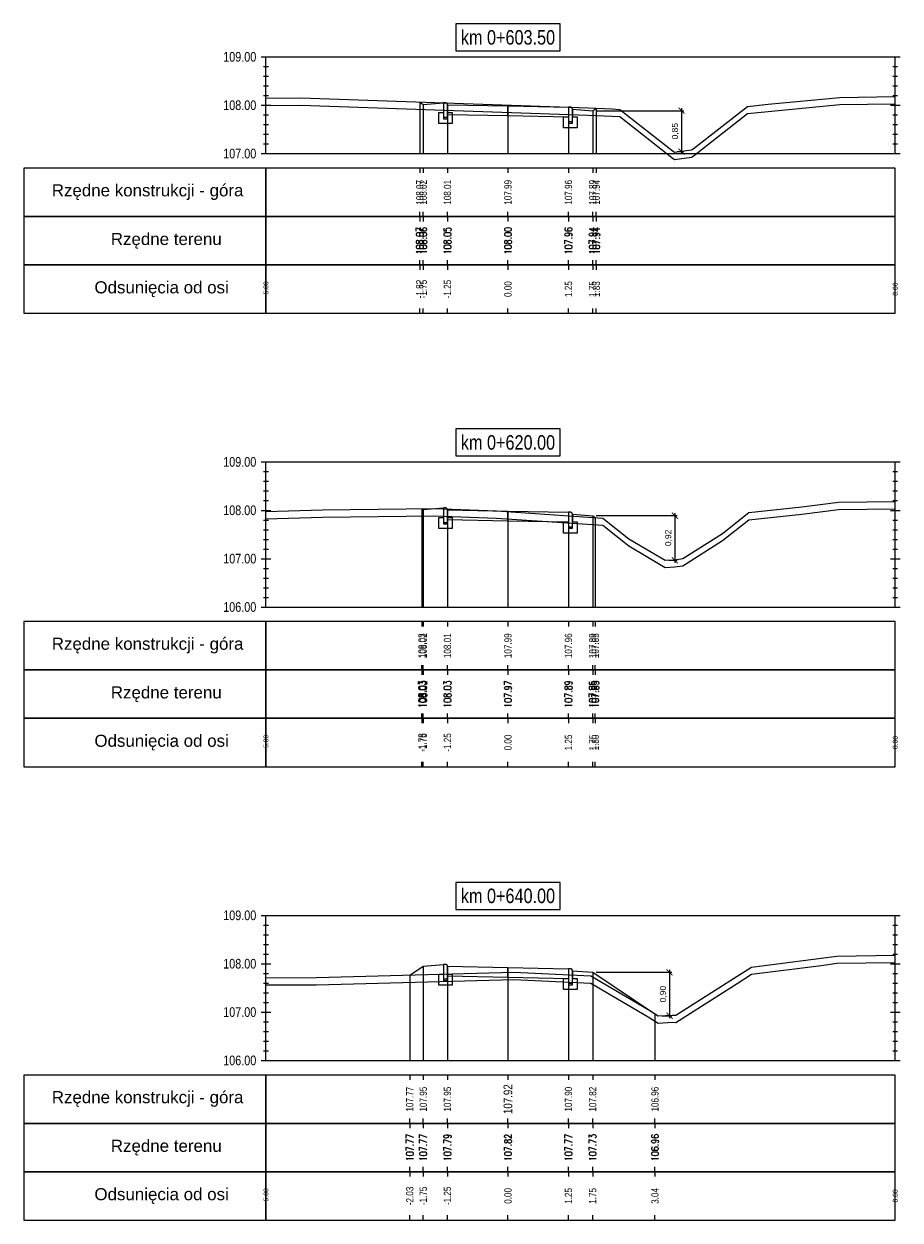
# Model space of a CAD drawing. Extents: x 7537626 to 7538805, y 5722894 to 5725486.
# Tile 34 of 90: x 7538211 to 7538229, y 5725456 to 5725481. Entities that reach past the tile are written whole.
import ezdxf

# ---------------------------------------------------------------- set-up
doc = ezdxf.new("R2010")
doc.units = 0
doc.header["$PDMODE"] = 35
doc.header["$PDSIZE"] = 0.3
for name, color, linetype in [('C-DROGI-PROFILE', 7, 'Continuous'), ('C-DROGI-PROFILE-ETYKIETY', 7, 'Continuous'), ('C-DROGI-PRZEKROJE-ETYKIETY', 7, 'Continuous'), ('C-POPRZECZKA-przekrój', 2, 'Continuous'), ('C-POPRZECZKA-widok', 1, 'Continuous')]:
    doc.layers.add(name, color=color, linetype=linetype)
for name, color, linetype, true_color in [('C-humus', 7, 'Continuous', 0x003df5), ('C-Teren', 7, 'Continuous', 0x005716), ('poprzeczki', 7, 'Continuous', 0x0000d6)]:
    doc.layers.add(name, color=color, linetype=linetype, true_color=true_color)
doc.styles.add('2mm08', font='arial.ttf', dxfattribs={"width": 0.8})
doc.styles.add('opis_50', font='arial.ttf', dxfattribs={"height": 0.125})
doc.styles.get("Standard").update_dxf_attribs({"font": 'arial.ttf'})
doc.dimstyles.new('OPIS_50', dxfattribs={"dimscale": 0.5, "dimtxt": 0.125, "dimasz": 0.25, "dimexe": 0.1, "dimexo": 0.15, "dimgap": 0.1, "dimtad": 1, "dimzin": 0, "dimtxsty": 'opis_50', "dimblk": 'ARCHTICK', "dimcen": 0.15, "dimdle": 0.1, "dimaunit": 2, "dimadec": 4, "dimazin": 0, "dimtfac": 1, "dimtmove": 0, "dimatfit": 3, "dimfxl": 1, "dimarcsym": 0})

# ---------------------------------------------------------------- blocks, each defined once
blk = doc.blocks.new('_ArchTick')
at = {"color": 0, "linetype": 'ByBlock', "const_width": 0.15}
blk.add_lwpolyline([(-0.5, -0.5), (0.5, 0.5)], dxfattribs=at)
blk = doc.blocks.new('*D66')
at = {"layer": 'Defpoints', "color": 0, "transparency": 16777216}
for p in [(7538222.41, 5725478.924), (7538224.077, 5725478.077), (7538224.246, 5725478.077)]:
    blk.add_point(p, dxfattribs=at)
at = {"layer": 'poprzeczki', "color": 0, "lineweight": -2, "transparency": 16777216}
for p, q in [((7538222.485, 5725478.924), (7538224.296, 5725478.924)), ((7538224.246, 5725478.974), (7538224.246, 5725478.027)), ((7538224.152, 5725478.077), (7538224.296, 5725478.077))]:
    blk.add_line(p, q, dxfattribs=at)
at = {"layer": 'poprzeczki', "color": 0, "lineweight": -2, "transparency": 16777216, "xscale": 0.125, "yscale": 0.125, "zscale": 0.125}
for p, rotation in [((7538224.246, 5725478.924), 90), ((7538224.246, 5725478.077), 270)]:
    blk.add_blockref('_ArchTick', p, dxfattribs=dict(at, rotation=rotation))
at = {"layer": 'poprzeczki', "color": 0, "transparency": 16777216, "insert": (7538224.121, 5725478.5), "char_height": 0.125, "attachment_point": 5, "rotation": 90, "style": 'opis_50'}
blk.add_mtext('0,85', dxfattribs=at)
blk = doc.blocks.new('*D67')
at = {"layer": 'Defpoints', "color": 0, "transparency": 16777216}
for p in [(7538222.41, 5725470.552), (7538223.91, 5725469.629), (7538224.107, 5725469.629)]:
    blk.add_point(p, dxfattribs=at)
at = {"layer": 'poprzeczki', "color": 0, "lineweight": -2, "transparency": 16777216}
for p, q in [((7538222.485, 5725470.552), (7538224.157, 5725470.552)), ((7538224.107, 5725470.602), (7538224.107, 5725469.579)), ((7538223.985, 5725469.629), (7538224.157, 5725469.629))]:
    blk.add_line(p, q, dxfattribs=at)
at = {"layer": 'poprzeczki', "color": 0, "lineweight": -2, "transparency": 16777216, "xscale": 0.125, "yscale": 0.125, "zscale": 0.125}
for p, rotation in [((7538224.107, 5725470.552), 90), ((7538224.107, 5725469.629), 270)]:
    blk.add_blockref('_ArchTick', p, dxfattribs=dict(at, rotation=rotation))
at = {"layer": 'poprzeczki', "color": 0, "transparency": 16777216, "insert": (7538223.981, 5725470.091), "char_height": 0.125, "attachment_point": 5, "rotation": 90, "style": 'opis_50'}
blk.add_mtext('0,92', dxfattribs=at)
blk = doc.blocks.new('*D68')
at = {"layer": 'Defpoints', "color": 0, "transparency": 16777216}
for p in [(7538222.41, 5725461.109), (7538223.765, 5725460.21), (7538223.997, 5725460.21)]:
    blk.add_point(p, dxfattribs=at)
at = {"layer": 'poprzeczki', "color": 0, "lineweight": -2, "transparency": 16777216}
for p, q in [((7538222.485, 5725461.109), (7538224.047, 5725461.109)), ((7538223.997, 5725461.159), (7538223.997, 5725460.16)), ((7538223.84, 5725460.21), (7538224.047, 5725460.21))]:
    blk.add_line(p, q, dxfattribs=at)
at = {"layer": 'poprzeczki', "color": 0, "lineweight": -2, "transparency": 16777216, "xscale": 0.125, "yscale": 0.125, "zscale": 0.125}
for p, rotation in [((7538223.997, 5725461.109), 90), ((7538223.997, 5725460.21), 270)]:
    blk.add_blockref('_ArchTick', p, dxfattribs=dict(at, rotation=rotation))
at = {"layer": 'poprzeczki', "color": 0, "transparency": 16777216, "insert": (7538223.872, 5725460.659), "char_height": 0.125, "attachment_point": 5, "rotation": 90, "style": 'opis_50'}
blk.add_mtext('0,90', dxfattribs=at)

msp = doc.modelspace()

# ---------------------------------------------------------------- linework, layer by layer
at = {"layer": 'C-DROGI-PROFILE', "color": 7, "linetype": 'Continuous', "lineweight": -3}
for p, q in [((7538218.837, 5725477.736), (7538218.837, 5725477.636)), ((7538218.91, 5725477.736), (7538218.91, 5725477.636)), ((7538219.41, 5725477.736), (7538219.41, 5725477.636)), ((7538220.66, 5725477.736), (7538220.66, 5725477.636)), ((7538221.91, 5725477.736), (7538221.91, 5725477.636)), ((7538222.41, 5725477.736), (7538222.41, 5725477.636)), ((7538222.485, 5725477.736), (7538222.485, 5725477.636)), ((7538218.837, 5725476.736), (7538218.837, 5725476.836)), ((7538218.837, 5725476.736), (7538218.837, 5725476.636)), ((7538218.91, 5725476.736), (7538218.91, 5725476.836)), ((7538218.91, 5725476.736), (7538218.91, 5725476.636)), ((7538219.41, 5725476.736), (7538219.41, 5725476.836)), ((7538219.41, 5725476.736), (7538219.41, 5725476.636)), ((7538220.66, 5725476.736), (7538220.66, 5725476.836)), ((7538220.66, 5725476.736), (7538220.66, 5725476.636)), ((7538221.91, 5725476.736), (7538221.91, 5725476.836)), ((7538221.91, 5725476.736), (7538221.91, 5725476.636)), ((7538222.41, 5725476.736), (7538222.41, 5725476.836)), ((7538222.41, 5725476.736), (7538222.41, 5725476.636)), ((7538222.485, 5725476.736), (7538222.485, 5725476.836)), ((7538222.485, 5725476.736), (7538222.485, 5725476.636)), ((7538218.837, 5725475.736), (7538218.837, 5725475.836)), ((7538218.837, 5725475.736), (7538218.837, 5725475.636)), ((7538218.91, 5725475.736), (7538218.91, 5725475.836)), ((7538218.91, 5725475.736), (7538218.91, 5725475.636)), ((7538219.41, 5725475.736), (7538219.41, 5725475.836)), ((7538219.41, 5725475.736), (7538219.41, 5725475.636)), ((7538220.66, 5725475.736), (7538220.66, 5725475.836)), ((7538220.66, 5725475.736), (7538220.66, 5725475.636)), ((7538221.91, 5725475.736), (7538221.91, 5725475.836)), ((7538221.91, 5725475.736), (7538221.91, 5725475.636)), ((7538222.41, 5725475.736), (7538222.41, 5725475.836)), ((7538222.41, 5725475.736), (7538222.41, 5725475.636)), ((7538222.485, 5725475.736), (7538222.485, 5725475.836)), ((7538222.485, 5725475.736), (7538222.485, 5725475.636)), ((7538218.837, 5725474.736), (7538218.837, 5725474.836)), ((7538218.91, 5725474.736), (7538218.91, 5725474.836)), ((7538219.41, 5725474.736), (7538219.41, 5725474.836)), ((7538220.66, 5725474.736), (7538220.66, 5725474.836)), ((7538221.91, 5725474.736), (7538221.91, 5725474.836)), ((7538222.41, 5725474.736), (7538222.41, 5725474.836)), ((7538222.485, 5725474.736), (7538222.485, 5725474.836)), ((7538218.883, 5725468.361), (7538218.883, 5725468.261)), ((7538218.91, 5725468.361), (7538218.91, 5725468.261)), ((7538219.41, 5725468.361), (7538219.41, 5725468.261)), ((7538220.66, 5725468.361), (7538220.66, 5725468.261)), ((7538221.91, 5725468.361), (7538221.91, 5725468.261)), ((7538222.41, 5725468.361), (7538222.41, 5725468.261)), ((7538222.464, 5725468.361), (7538222.464, 5725468.261)), ((7538218.883, 5725467.361), (7538218.883, 5725467.461)), ((7538218.883, 5725467.361), (7538218.883, 5725467.261)), ((7538218.91, 5725467.361), (7538218.91, 5725467.461)), ((7538218.91, 5725467.361), (7538218.91, 5725467.261)), ((7538219.41, 5725467.361), (7538219.41, 5725467.461)), ((7538219.41, 5725467.361), (7538219.41, 5725467.261)), ((7538220.66, 5725467.361), (7538220.66, 5725467.461)), ((7538220.66, 5725467.361), (7538220.66, 5725467.261)), ((7538221.91, 5725467.361), (7538221.91, 5725467.461)), ((7538221.91, 5725467.361), (7538221.91, 5725467.261)), ((7538222.41, 5725467.361), (7538222.41, 5725467.461)), ((7538222.41, 5725467.361), (7538222.41, 5725467.261)), ((7538222.464, 5725467.361), (7538222.464, 5725467.461)), ((7538222.464, 5725467.361), (7538222.464, 5725467.261)), ((7538218.883, 5725466.361), (7538218.883, 5725466.461)), ((7538218.883, 5725466.361), (7538218.883, 5725466.261)), ((7538218.91, 5725466.361), (7538218.91, 5725466.461)), ((7538218.91, 5725466.361), (7538218.91, 5725466.261)), ((7538219.41, 5725466.361), (7538219.41, 5725466.461)), ((7538219.41, 5725466.361), (7538219.41, 5725466.261)), ((7538220.66, 5725466.361), (7538220.66, 5725466.461)), ((7538220.66, 5725466.361), (7538220.66, 5725466.261)), ((7538221.91, 5725466.361), (7538221.91, 5725466.461)), ((7538221.91, 5725466.361), (7538221.91, 5725466.261)), ((7538222.41, 5725466.361), (7538222.41, 5725466.461)), ((7538222.41, 5725466.361), (7538222.41, 5725466.261)), ((7538222.464, 5725466.361), (7538222.464, 5725466.461)), ((7538222.464, 5725466.361), (7538222.464, 5725466.261)), ((7538218.883, 5725465.361), (7538218.883, 5725465.461)), ((7538218.91, 5725465.361), (7538218.91, 5725465.461)), ((7538219.41, 5725465.361), (7538219.41, 5725465.461)), ((7538220.66, 5725465.361), (7538220.66, 5725465.461)), ((7538221.91, 5725465.361), (7538221.91, 5725465.461)), ((7538222.41, 5725465.361), (7538222.41, 5725465.461)), ((7538222.464, 5725465.361), (7538222.464, 5725465.461)), ((7538218.631, 5725458.986), (7538218.631, 5725458.886)), ((7538218.91, 5725458.986), (7538218.91, 5725458.886)), ((7538219.41, 5725458.986), (7538219.41, 5725458.886)), ((7538220.66, 5725458.986), (7538220.66, 5725458.886)), ((7538221.91, 5725458.986), (7538221.91, 5725458.886)), ((7538222.41, 5725458.986), (7538222.41, 5725458.886)), ((7538223.697, 5725458.986), (7538223.697, 5725458.886)), ((7538218.631, 5725457.986), (7538218.631, 5725458.086)), ((7538218.91, 5725457.986), (7538218.91, 5725458.086)), ((7538219.41, 5725457.986), (7538219.41, 5725458.086)), ((7538220.66, 5725457.986), (7538220.66, 5725458.086)), ((7538221.91, 5725457.986), (7538221.91, 5725458.086)), ((7538222.41, 5725457.986), (7538222.41, 5725458.086)), ((7538223.697, 5725457.986), (7538223.697, 5725458.086)), ((7538218.631, 5725457.986), (7538218.631, 5725457.886)), ((7538218.91, 5725457.986), (7538218.91, 5725457.886)), ((7538219.41, 5725457.986), (7538219.41, 5725457.886)), ((7538220.66, 5725457.986), (7538220.66, 5725457.886)), ((7538221.91, 5725457.986), (7538221.91, 5725457.886)), ((7538222.41, 5725457.986), (7538222.41, 5725457.886)), ((7538223.697, 5725457.986), (7538223.697, 5725457.886)), ((7538218.631, 5725456.986), (7538218.631, 5725457.086)), ((7538218.631, 5725456.986), (7538218.631, 5725456.886)), ((7538218.91, 5725456.986), (7538218.91, 5725457.086)), ((7538218.91, 5725456.986), (7538218.91, 5725456.886)), ((7538219.41, 5725456.986), (7538219.41, 5725457.086)), ((7538219.41, 5725456.986), (7538219.41, 5725456.886)), ((7538220.66, 5725456.986), (7538220.66, 5725457.086)), ((7538220.66, 5725456.986), (7538220.66, 5725456.886)), ((7538221.91, 5725456.986), (7538221.91, 5725457.086)), ((7538221.91, 5725456.986), (7538221.91, 5725456.886)), ((7538222.41, 5725456.986), (7538222.41, 5725457.086)), ((7538222.41, 5725456.986), (7538222.41, 5725456.886)), ((7538223.697, 5725456.986), (7538223.697, 5725457.086)), ((7538223.697, 5725456.986), (7538223.697, 5725456.886)), ((7538218.631, 5725455.986), (7538218.631, 5725456.086)), ((7538218.91, 5725455.986), (7538218.91, 5725456.086)), ((7538219.41, 5725455.986), (7538219.41, 5725456.086)), ((7538220.66, 5725455.986), (7538220.66, 5725456.086)), ((7538221.91, 5725455.986), (7538221.91, 5725456.086)), ((7538222.41, 5725455.986), (7538222.41, 5725456.086)), ((7538223.697, 5725455.986), (7538223.697, 5725456.086))]:
    msp.add_line(p, q, dxfattribs=at)
at = {"layer": 'C-DROGI-PROFILE', "color": 1, "linetype": 'Continuous', "lineweight": -3}
for points in [[(7538215.66, 5725476.736), (7538215.66, 5725477.736), (7538210.66, 5725477.736), (7538210.66, 5725476.736)], [(7538215.66, 5725476.736), (7538228.66, 5725476.736), (7538228.66, 5725477.736), (7538215.66, 5725477.736)], [(7538215.66, 5725475.736), (7538215.66, 5725476.736), (7538210.66, 5725476.736), (7538210.66, 5725475.736)], [(7538215.66, 5725475.736), (7538228.66, 5725475.736), (7538228.66, 5725476.736), (7538215.66, 5725476.736)], [(7538215.66, 5725474.736), (7538215.66, 5725475.736), (7538210.66, 5725475.736), (7538210.66, 5725474.736)], [(7538215.66, 5725474.736), (7538228.66, 5725474.736), (7538228.66, 5725475.736), (7538215.66, 5725475.736)], [(7538215.66, 5725467.361), (7538215.66, 5725468.361), (7538210.66, 5725468.361), (7538210.66, 5725467.361)], [(7538215.66, 5725467.361), (7538228.66, 5725467.361), (7538228.66, 5725468.361), (7538215.66, 5725468.361)], [(7538215.66, 5725466.361), (7538215.66, 5725467.361), (7538210.66, 5725467.361), (7538210.66, 5725466.361)], [(7538215.66, 5725466.361), (7538228.66, 5725466.361), (7538228.66, 5725467.361), (7538215.66, 5725467.361)], [(7538215.66, 5725465.361), (7538215.66, 5725466.361), (7538210.66, 5725466.361), (7538210.66, 5725465.361)], [(7538215.66, 5725465.361), (7538228.66, 5725465.361), (7538228.66, 5725466.361), (7538215.66, 5725466.361)], [(7538215.66, 5725457.986), (7538215.66, 5725458.986), (7538210.66, 5725458.986), (7538210.66, 5725457.986)], [(7538215.66, 5725457.986), (7538228.66, 5725457.986), (7538228.66, 5725458.986), (7538215.66, 5725458.986)], [(7538215.66, 5725456.986), (7538215.66, 5725457.986), (7538210.66, 5725457.986), (7538210.66, 5725456.986)], [(7538215.66, 5725456.986), (7538228.66, 5725456.986), (7538228.66, 5725457.986), (7538215.66, 5725457.986)], [(7538215.66, 5725455.986), (7538215.66, 5725456.986), (7538210.66, 5725456.986), (7538210.66, 5725455.986)], [(7538215.66, 5725455.986), (7538228.66, 5725455.986), (7538228.66, 5725456.986), (7538215.66, 5725456.986)]]:
    msp.add_3dface(points, dxfattribs=at)
at = {"layer": 'C-DROGI-PRZEKROJE-ETYKIETY', "color": 1, "linetype": 'Continuous', "lineweight": -3}
for p, q in [((7538218.837, 5725479.103), (7538218.837, 5725478.036)), ((7538218.91, 5725479.054), (7538218.91, 5725478.036)), ((7538219.41, 5725479.048), (7538219.41, 5725478.036)), ((7538220.66, 5725479.023), (7538220.66, 5725478.036)), ((7538221.91, 5725478.998), (7538221.91, 5725478.036)), ((7538222.41, 5725478.924), (7538222.41, 5725478.036)), ((7538222.485, 5725478.974), (7538222.485, 5725478.036)), ((7538218.883, 5725470.696), (7538218.883, 5725468.661)), ((7538218.91, 5725470.678), (7538218.91, 5725468.661)), ((7538219.41, 5725470.672), (7538219.41, 5725468.661)), ((7538220.66, 5725470.647), (7538220.66, 5725468.661)), ((7538221.91, 5725470.622), (7538221.91, 5725468.661)), ((7538222.41, 5725470.548), (7538222.41, 5725468.661)), ((7538222.464, 5725470.512), (7538222.464, 5725468.661)), ((7538218.631, 5725461.053), (7538218.631, 5725459.286)), ((7538218.91, 5725461.239), (7538218.91, 5725459.286)), ((7538219.41, 5725461.233), (7538219.41, 5725459.286)), ((7538220.66, 5725461.208), (7538220.66, 5725459.286)), ((7538221.91, 5725461.183), (7538221.91, 5725459.286)), ((7538222.41, 5725461.109), (7538222.41, 5725459.286)), ((7538223.697, 5725460.251), (7538223.697, 5725459.286))]:
    msp.add_line(p, q, dxfattribs=at)
at = {"layer": 'C-humus'}
for p, q in [((7538215.66, 5725479.032), (7538216.381, 5725479.039)), ((7538216.381, 5725479.039), (7538222.315, 5725478.831)), ((7538224.483, 5725477.982), (7538225.605, 5725478.864)), ((7538225.605, 5725478.864), (7538226.034, 5725478.909)), ((7538226.034, 5725478.909), (7538227.516, 5725479.049)), ((7538227.516, 5725479.049), (7538228.66, 5725479.069)), ((7538222.315, 5725478.831), (7538222.811, 5725478.811)), ((7538222.811, 5725478.811), (7538222.973, 5725478.801)), ((7538222.973, 5725478.801), (7538224.077, 5725477.927)), ((7538224.077, 5725477.927), (7538224.096, 5725477.915)), ((7538224.096, 5725477.915), (7538224.101, 5725477.915)), ((7538224.101, 5725477.915), (7538224.454, 5725477.964)), ((7538224.454, 5725477.964), (7538224.483, 5725477.982)), ((7538227.489, 5725470.677), (7538228.66, 5725470.691)), ((7538215.66, 5725470.485), (7538216.825, 5725470.521)), ((7538216.825, 5725470.521), (7538219.129, 5725470.549)), ((7538219.129, 5725470.549), (7538220.421, 5725470.499)), ((7538220.421, 5725470.499), (7538222.618, 5725470.352)), ((7538225.089, 5725470.034), (7538225.636, 5725470.465)), ((7538225.636, 5725470.465), (7538226.734, 5725470.58)), ((7538226.734, 5725470.58), (7538227.489, 5725470.677)), ((7538222.618, 5725470.352), (7538223.158, 5725469.924)), ((7538224.271, 5725469.513), (7538225.089, 5725470.034)), ((7538223.158, 5725469.924), (7538223.91, 5725469.479)), ((7538223.91, 5725469.479), (7538224.099, 5725469.49)), ((7538224.099, 5725469.49), (7538224.271, 5725469.513)), ((7538227.127, 5725461.253), (7538227.451, 5725461.296)), ((7538227.451, 5725461.296), (7538228.66, 5725461.311)), ((7538225.398, 5725460.879), (7538225.693, 5725461.068)), ((7538225.693, 5725461.068), (7538227.127, 5725461.253)), ((7538215.66, 5725460.848), (7538216.707, 5725460.851)), ((7538216.707, 5725460.851), (7538220.782, 5725460.961)), ((7538220.782, 5725460.961), (7538222.372, 5725460.888)), ((7538222.372, 5725460.888), (7538223.553, 5725460.189)), ((7538224.128, 5725460.07), (7538225.398, 5725460.879)), ((7538223.553, 5725460.189), (7538223.765, 5725460.06)), ((7538223.765, 5725460.06), (7538224.061, 5725460.076)), ((7538224.061, 5725460.076), (7538224.128, 5725460.07))]:
    msp.add_line(p, q, dxfattribs=at)
at = {"layer": 'C-POPRZECZKA-przekrój', "color": 2, "linetype": 'Continuous', "lineweight": -3}
for p, q in [((7538218.837, 5725479.103), (7538218.91, 5725479.054)), ((7538218.91, 5725479.054), (7538219.33, 5725479.088)), ((7538219.23, 5725478.658), (7538219.23, 5725478.888)), ((7538219.23, 5725478.888), (7538219.33, 5725478.888)), ((7538219.37, 5725479.088), (7538219.33, 5725479.088)), ((7538219.33, 5725479.088), (7538219.33, 5725478.758)), ((7538219.33, 5725478.888), (7538219.33, 5725478.788)), ((7538219.375, 5725479.087), (7538219.37, 5725479.088)), ((7538219.384, 5725479.085), (7538219.375, 5725479.087)), ((7538219.392, 5725479.081), (7538219.384, 5725479.085)), ((7538219.398, 5725479.076), (7538219.392, 5725479.081)), ((7538219.403, 5725479.071), (7538219.398, 5725479.076)), ((7538219.407, 5725479.063), (7538219.403, 5725479.071)), ((7538219.409, 5725479.055), (7538219.407, 5725479.063)), ((7538219.41, 5725479.048), (7538219.409, 5725479.055)), ((7538219.41, 5725479.048), (7538220.66, 5725479.023)), ((7538219.41, 5725479.048), (7538219.411, 5725478.848)), ((7538219.41, 5725478.758), (7538219.41, 5725479.048)), ((7538219.41, 5725479.048), (7538219.41, 5725478.888)), ((7538219.41, 5725478.888), (7538219.51, 5725478.888)), ((7538219.51, 5725478.888), (7538219.51, 5725478.658)), ((7538220.66, 5725478.823), (7538220.66, 5725479.023)), ((7538220.66, 5725479.023), (7538221.91, 5725478.998)), ((7538221.91, 5725478.998), (7538221.909, 5725478.798)), ((7538221.95, 5725478.998), (7538221.91, 5725478.998)), ((7538221.91, 5725478.998), (7538221.91, 5725478.668)), ((7538221.955, 5725478.997), (7538221.95, 5725478.998)), ((7538221.964, 5725478.995), (7538221.955, 5725478.997)), ((7538221.972, 5725478.991), (7538221.964, 5725478.995)), ((7538221.978, 5725478.986), (7538221.972, 5725478.991)), ((7538221.983, 5725478.981), (7538221.978, 5725478.986)), ((7538221.987, 5725478.973), (7538221.983, 5725478.981)), ((7538221.989, 5725478.965), (7538221.987, 5725478.973)), ((7538221.99, 5725478.958), (7538221.989, 5725478.965)), ((7538221.99, 5725478.668), (7538221.99, 5725478.958)), ((7538221.99, 5725478.958), (7538221.99, 5725478.798)), ((7538221.99, 5725478.958), (7538222.41, 5725478.924)), ((7538222.41, 5725478.924), (7538222.485, 5725478.974)), ((7538219.51, 5725478.658), (7538219.23, 5725478.658)), ((7538219.33, 5725478.788), (7538219.41, 5725478.788)), ((7538219.33, 5725478.758), (7538219.41, 5725478.758)), ((7538219.411, 5725478.848), (7538220.66, 5725478.823)), ((7538220.66, 5725478.823), (7538221.909, 5725478.798)), ((7538221.81, 5725478.568), (7538221.81, 5725478.798)), ((7538221.81, 5725478.798), (7538221.91, 5725478.798)), ((7538221.91, 5725478.798), (7538221.91, 5725478.698)), ((7538221.91, 5725478.698), (7538221.99, 5725478.698)), ((7538221.91, 5725478.668), (7538221.99, 5725478.668)), ((7538221.99, 5725478.798), (7538222.09, 5725478.798)), ((7538222.09, 5725478.798), (7538222.09, 5725478.568)), ((7538222.09, 5725478.568), (7538221.81, 5725478.568)), ((7538218.883, 5725470.696), (7538218.91, 5725470.678)), ((7538218.91, 5725470.678), (7538219.33, 5725470.712)), ((7538219.37, 5725470.712), (7538219.33, 5725470.712)), ((7538219.33, 5725470.712), (7538219.33, 5725470.382)), ((7538219.375, 5725470.712), (7538219.37, 5725470.712)), ((7538219.384, 5725470.709), (7538219.375, 5725470.712)), ((7538219.392, 5725470.705), (7538219.384, 5725470.709)), ((7538219.398, 5725470.7), (7538219.392, 5725470.705)), ((7538219.403, 5725470.695), (7538219.398, 5725470.7)), ((7538219.407, 5725470.688), (7538219.403, 5725470.695)), ((7538219.23, 5725470.282), (7538219.23, 5725470.512)), ((7538219.23, 5725470.512), (7538219.33, 5725470.512)), ((7538219.33, 5725470.512), (7538219.33, 5725470.412)), ((7538219.409, 5725470.679), (7538219.407, 5725470.688)), ((7538219.41, 5725470.672), (7538219.409, 5725470.679)), ((7538219.41, 5725470.672), (7538220.66, 5725470.647)), ((7538219.41, 5725470.672), (7538219.411, 5725470.472)), ((7538219.41, 5725470.382), (7538219.41, 5725470.672)), ((7538219.41, 5725470.672), (7538219.41, 5725470.512)), ((7538219.41, 5725470.512), (7538219.51, 5725470.512)), ((7538219.411, 5725470.472), (7538220.66, 5725470.447)), ((7538219.51, 5725470.512), (7538219.51, 5725470.282)), ((7538220.66, 5725470.447), (7538220.66, 5725470.647)), ((7538220.66, 5725470.647), (7538221.91, 5725470.622)), ((7538220.66, 5725470.447), (7538221.909, 5725470.422)), ((7538221.91, 5725470.622), (7538221.909, 5725470.422)), ((7538221.95, 5725470.622), (7538221.91, 5725470.622)), ((7538221.91, 5725470.622), (7538221.91, 5725470.292)), ((7538221.955, 5725470.622), (7538221.95, 5725470.622)), ((7538221.964, 5725470.619), (7538221.955, 5725470.622)), ((7538221.972, 5725470.615), (7538221.964, 5725470.619)), ((7538221.978, 5725470.61), (7538221.972, 5725470.615)), ((7538221.983, 5725470.605), (7538221.978, 5725470.61)), ((7538221.987, 5725470.598), (7538221.983, 5725470.605)), ((7538221.989, 5725470.589), (7538221.987, 5725470.598)), ((7538221.99, 5725470.582), (7538221.989, 5725470.589)), ((7538221.99, 5725470.292), (7538221.99, 5725470.582)), ((7538221.99, 5725470.582), (7538221.99, 5725470.422)), ((7538221.99, 5725470.582), (7538222.41, 5725470.548)), ((7538222.41, 5725470.548), (7538222.464, 5725470.512)), ((7538219.51, 5725470.282), (7538219.23, 5725470.282)), ((7538219.33, 5725470.412), (7538219.41, 5725470.412)), ((7538219.33, 5725470.382), (7538219.41, 5725470.382)), ((7538221.81, 5725470.192), (7538221.81, 5725470.422)), ((7538221.81, 5725470.422), (7538221.91, 5725470.422)), ((7538221.91, 5725470.422), (7538221.91, 5725470.322)), ((7538221.91, 5725470.322), (7538221.99, 5725470.322)), ((7538221.91, 5725470.292), (7538221.99, 5725470.292)), ((7538221.99, 5725470.422), (7538222.09, 5725470.422)), ((7538222.09, 5725470.422), (7538222.09, 5725470.192)), ((7538222.09, 5725470.192), (7538221.81, 5725470.192)), ((7538218.631, 5725461.053), (7538218.91, 5725461.239)), ((7538218.91, 5725461.239), (7538219.33, 5725461.273)), ((7538219.23, 5725460.843), (7538219.23, 5725461.073)), ((7538219.23, 5725461.073), (7538219.33, 5725461.073)), ((7538219.37, 5725461.273), (7538219.33, 5725461.273)), ((7538219.33, 5725461.273), (7538219.33, 5725460.943)), ((7538219.33, 5725461.073), (7538219.33, 5725460.973)), ((7538219.375, 5725461.272), (7538219.37, 5725461.273)), ((7538219.384, 5725461.27), (7538219.375, 5725461.272)), ((7538219.392, 5725461.266), (7538219.384, 5725461.27)), ((7538219.398, 5725461.261), (7538219.392, 5725461.266)), ((7538219.403, 5725461.256), (7538219.398, 5725461.261)), ((7538219.407, 5725461.248), (7538219.403, 5725461.256)), ((7538219.409, 5725461.24), (7538219.407, 5725461.248)), ((7538219.41, 5725461.233), (7538219.409, 5725461.24)), ((7538219.41, 5725461.233), (7538220.66, 5725461.208)), ((7538219.41, 5725461.233), (7538219.411, 5725461.033)), ((7538219.41, 5725460.943), (7538219.41, 5725461.233)), ((7538219.41, 5725461.233), (7538219.41, 5725461.073)), ((7538219.41, 5725461.073), (7538219.51, 5725461.073)), ((7538219.51, 5725461.073), (7538219.51, 5725460.843)), ((7538220.66, 5725461.008), (7538220.66, 5725461.208)), ((7538220.66, 5725461.208), (7538221.91, 5725461.183)), ((7538221.91, 5725461.183), (7538221.909, 5725460.983)), ((7538221.95, 5725461.183), (7538221.91, 5725461.183)), ((7538221.91, 5725461.183), (7538221.91, 5725460.853)), ((7538221.955, 5725461.182), (7538221.95, 5725461.183)), ((7538221.964, 5725461.18), (7538221.955, 5725461.182)), ((7538221.972, 5725461.176), (7538221.964, 5725461.18)), ((7538221.978, 5725461.171), (7538221.972, 5725461.176)), ((7538221.983, 5725461.166), (7538221.978, 5725461.171)), ((7538221.987, 5725461.158), (7538221.983, 5725461.166)), ((7538221.989, 5725461.15), (7538221.987, 5725461.158)), ((7538221.99, 5725461.143), (7538221.989, 5725461.15)), ((7538221.99, 5725460.853), (7538221.99, 5725461.143)), ((7538221.99, 5725461.143), (7538221.99, 5725460.983)), ((7538221.99, 5725461.143), (7538222.41, 5725461.109)), ((7538222.41, 5725461.109), (7538223.697, 5725460.251)), ((7538219.51, 5725460.843), (7538219.23, 5725460.843)), ((7538219.33, 5725460.973), (7538219.41, 5725460.973)), ((7538219.33, 5725460.943), (7538219.41, 5725460.943)), ((7538219.411, 5725461.033), (7538220.66, 5725461.008)), ((7538220.66, 5725461.008), (7538221.909, 5725460.983)), ((7538221.81, 5725460.753), (7538221.81, 5725460.983)), ((7538221.81, 5725460.983), (7538221.91, 5725460.983)), ((7538221.91, 5725460.983), (7538221.91, 5725460.883)), ((7538221.91, 5725460.883), (7538221.99, 5725460.883)), ((7538221.91, 5725460.853), (7538221.99, 5725460.853)), ((7538221.99, 5725460.983), (7538222.09, 5725460.983)), ((7538222.09, 5725460.983), (7538222.09, 5725460.753)), ((7538222.09, 5725460.753), (7538221.81, 5725460.753))]:
    msp.add_line(p, q, dxfattribs=at)
at = {"layer": 'C-POPRZECZKA-widok', "color": 1, "linetype": 'Continuous', "lineweight": -3}
for p, q in [((7538215.56, 5725480.036), (7538228.76, 5725480.036)), ((7538215.66, 5725478.036), (7538215.66, 5725480.036)), ((7538228.66, 5725478.036), (7538228.66, 5725480.036)), ((7538215.61, 5725479.836), (7538215.71, 5725479.836)), ((7538215.61, 5725479.636), (7538215.71, 5725479.636)), ((7538228.61, 5725479.836), (7538228.71, 5725479.836)), ((7538228.61, 5725479.636), (7538228.71, 5725479.636)), ((7538215.61, 5725479.436), (7538215.71, 5725479.436)), ((7538228.61, 5725479.436), (7538228.71, 5725479.436)), ((7538215.61, 5725479.236), (7538215.71, 5725479.236)), ((7538228.61, 5725479.236), (7538228.71, 5725479.236)), ((7538215.56, 5725479.036), (7538215.76, 5725479.036)), ((7538215.61, 5725479.036), (7538215.71, 5725479.036)), ((7538228.56, 5725479.036), (7538228.76, 5725479.036)), ((7538228.61, 5725479.036), (7538228.71, 5725479.036)), ((7538215.61, 5725478.836), (7538215.71, 5725478.836)), ((7538215.61, 5725478.636), (7538215.71, 5725478.636)), ((7538228.61, 5725478.836), (7538228.71, 5725478.836)), ((7538228.61, 5725478.636), (7538228.71, 5725478.636)), ((7538215.61, 5725478.436), (7538215.71, 5725478.436)), ((7538228.61, 5725478.436), (7538228.71, 5725478.436)), ((7538215.61, 5725478.236), (7538215.71, 5725478.236)), ((7538228.61, 5725478.236), (7538228.71, 5725478.236)), ((7538215.56, 5725478.036), (7538228.76, 5725478.036)), ((7538215.56, 5725471.661), (7538228.76, 5725471.661)), ((7538215.61, 5725471.461), (7538215.71, 5725471.461)), ((7538215.66, 5725468.661), (7538215.66, 5725471.661)), ((7538228.61, 5725471.461), (7538228.71, 5725471.461)), ((7538228.66, 5725468.661), (7538228.66, 5725471.661)), ((7538215.61, 5725471.261), (7538215.71, 5725471.261)), ((7538228.61, 5725471.261), (7538228.71, 5725471.261)), ((7538215.61, 5725471.061), (7538215.71, 5725471.061)), ((7538228.61, 5725471.061), (7538228.71, 5725471.061)), ((7538215.61, 5725470.861), (7538215.71, 5725470.861)), ((7538228.61, 5725470.861), (7538228.71, 5725470.861)), ((7538215.56, 5725470.661), (7538215.76, 5725470.661)), ((7538215.61, 5725470.661), (7538215.71, 5725470.661)), ((7538215.61, 5725470.461), (7538215.71, 5725470.461)), ((7538228.56, 5725470.661), (7538228.76, 5725470.661)), ((7538228.61, 5725470.661), (7538228.71, 5725470.661)), ((7538228.61, 5725470.461), (7538228.71, 5725470.461)), ((7538215.61, 5725470.261), (7538215.71, 5725470.261)), ((7538228.61, 5725470.261), (7538228.71, 5725470.261)), ((7538215.61, 5725470.061), (7538215.71, 5725470.061)), ((7538228.61, 5725470.061), (7538228.71, 5725470.061)), ((7538215.61, 5725469.861), (7538215.71, 5725469.861)), ((7538228.61, 5725469.861), (7538228.71, 5725469.861)), ((7538215.56, 5725469.661), (7538215.76, 5725469.661)), ((7538215.61, 5725469.661), (7538215.71, 5725469.661)), ((7538215.61, 5725469.461), (7538215.71, 5725469.461)), ((7538228.56, 5725469.661), (7538228.76, 5725469.661)), ((7538228.61, 5725469.661), (7538228.71, 5725469.661)), ((7538228.61, 5725469.461), (7538228.71, 5725469.461)), ((7538215.61, 5725469.261), (7538215.71, 5725469.261)), ((7538228.61, 5725469.261), (7538228.71, 5725469.261)), ((7538215.61, 5725469.061), (7538215.71, 5725469.061)), ((7538228.61, 5725469.061), (7538228.71, 5725469.061)), ((7538215.61, 5725468.861), (7538215.71, 5725468.861)), ((7538228.61, 5725468.861), (7538228.71, 5725468.861)), ((7538215.56, 5725468.661), (7538228.76, 5725468.661)), ((7538215.56, 5725462.286), (7538228.76, 5725462.286)), ((7538215.66, 5725459.286), (7538215.66, 5725462.286)), ((7538228.66, 5725459.286), (7538228.66, 5725462.286)), ((7538215.61, 5725462.086), (7538215.71, 5725462.086)), ((7538228.61, 5725462.086), (7538228.71, 5725462.086)), ((7538215.61, 5725461.886), (7538215.71, 5725461.886)), ((7538228.61, 5725461.886), (7538228.71, 5725461.886)), ((7538215.61, 5725461.686), (7538215.71, 5725461.686)), ((7538228.61, 5725461.686), (7538228.71, 5725461.686)), ((7538215.61, 5725461.486), (7538215.71, 5725461.486)), ((7538228.61, 5725461.486), (7538228.71, 5725461.486)), ((7538215.56, 5725461.286), (7538215.76, 5725461.286)), ((7538215.61, 5725461.286), (7538215.71, 5725461.286)), ((7538215.61, 5725461.086), (7538215.71, 5725461.086)), ((7538228.56, 5725461.286), (7538228.76, 5725461.286)), ((7538228.61, 5725461.286), (7538228.71, 5725461.286)), ((7538228.61, 5725461.086), (7538228.71, 5725461.086)), ((7538215.61, 5725460.886), (7538215.71, 5725460.886)), ((7538228.61, 5725460.886), (7538228.71, 5725460.886)), ((7538215.61, 5725460.686), (7538215.71, 5725460.686)), ((7538228.61, 5725460.686), (7538228.71, 5725460.686)), ((7538215.61, 5725460.486), (7538215.71, 5725460.486)), ((7538228.61, 5725460.486), (7538228.71, 5725460.486)), ((7538215.56, 5725460.286), (7538215.76, 5725460.286)), ((7538215.61, 5725460.286), (7538215.71, 5725460.286)), ((7538215.61, 5725460.086), (7538215.71, 5725460.086)), ((7538228.56, 5725460.286), (7538228.76, 5725460.286)), ((7538228.61, 5725460.286), (7538228.71, 5725460.286)), ((7538228.61, 5725460.086), (7538228.71, 5725460.086)), ((7538215.61, 5725459.886), (7538215.71, 5725459.886)), ((7538228.61, 5725459.886), (7538228.71, 5725459.886)), ((7538215.61, 5725459.686), (7538215.71, 5725459.686)), ((7538228.61, 5725459.686), (7538228.71, 5725459.686)), ((7538215.61, 5725459.486), (7538215.71, 5725459.486)), ((7538228.61, 5725459.486), (7538228.71, 5725459.486)), ((7538215.56, 5725459.286), (7538228.76, 5725459.286))]:
    msp.add_line(p, q, dxfattribs=at)
at = {"layer": 'C-POPRZECZKA-widok', "color": 3, "linetype": 'Continuous', "lineweight": -3}
for points in [[(7538219.58, 5725480.161), (7538221.74, 5725480.161), (7538221.74, 5725480.718), (7538219.58, 5725480.718)], [(7538219.58, 5725471.786), (7538221.74, 5725471.786), (7538221.74, 5725472.343), (7538219.58, 5725472.343)], [(7538219.58, 5725462.411), (7538221.74, 5725462.411), (7538221.74, 5725462.968), (7538219.58, 5725462.968)]]:
    msp.add_3dface(points, dxfattribs=at)
at = {"layer": 'C-Teren'}
for p, q in [((7538215.66, 5725479.182), (7538216.381, 5725479.189)), ((7538216.381, 5725479.189), (7538222.315, 5725478.981)), ((7538226.034, 5725479.059), (7538227.516, 5725479.199)), ((7538227.516, 5725479.199), (7538228.66, 5725479.219)), ((7538222.315, 5725478.981), (7538222.811, 5725478.961)), ((7538222.811, 5725478.961), (7538222.973, 5725478.951)), ((7538222.973, 5725478.951), (7538224.077, 5725478.077)), ((7538224.483, 5725478.132), (7538225.605, 5725479.014)), ((7538225.605, 5725479.014), (7538226.034, 5725479.059)), ((7538224.101, 5725478.065), (7538224.454, 5725478.114)), ((7538224.454, 5725478.114), (7538224.483, 5725478.132)), ((7538224.077, 5725478.077), (7538224.096, 5725478.065)), ((7538224.096, 5725478.065), (7538224.101, 5725478.065)), ((7538216.825, 5725470.671), (7538219.129, 5725470.699)), ((7538219.129, 5725470.699), (7538220.421, 5725470.649)), ((7538225.636, 5725470.615), (7538226.734, 5725470.73)), ((7538226.734, 5725470.73), (7538227.489, 5725470.827)), ((7538227.489, 5725470.827), (7538228.66, 5725470.841)), ((7538215.66, 5725470.635), (7538216.825, 5725470.671)), ((7538220.421, 5725470.649), (7538222.618, 5725470.502)), ((7538222.618, 5725470.502), (7538223.158, 5725470.074)), ((7538225.089, 5725470.184), (7538225.636, 5725470.615)), ((7538223.158, 5725470.074), (7538223.91, 5725469.629)), ((7538224.271, 5725469.663), (7538225.089, 5725470.184)), ((7538223.91, 5725469.629), (7538224.099, 5725469.64)), ((7538224.099, 5725469.64), (7538224.271, 5725469.663)), ((7538225.693, 5725461.218), (7538227.127, 5725461.403)), ((7538227.127, 5725461.403), (7538227.451, 5725461.446)), ((7538227.451, 5725461.446), (7538228.66, 5725461.461)), ((7538216.707, 5725461.001), (7538220.782, 5725461.111)), ((7538220.782, 5725461.111), (7538222.372, 5725461.038)), ((7538225.398, 5725461.029), (7538225.693, 5725461.218)), ((7538215.66, 5725460.998), (7538216.707, 5725461.001)), ((7538222.372, 5725461.038), (7538223.553, 5725460.339)), ((7538224.128, 5725460.22), (7538225.398, 5725461.029)), ((7538223.553, 5725460.339), (7538223.765, 5725460.21)), ((7538223.765, 5725460.21), (7538224.061, 5725460.226)), ((7538224.061, 5725460.226), (7538224.128, 5725460.22))]:
    msp.add_line(p, q, dxfattribs=at)

# ---------------------------------------------------------------- texts
at = {"layer": 'C-DROGI-PROFILE', "color": 2}
for s, p in [('Rzędne konstrukcji - góra', (7538211.235, 5725477.153)), ('Rzędne terenu', (7538212.455, 5725476.147)), ('Odsunięcia od osi', (7538212.116, 5725475.147)), ('Rzędne konstrukcji - góra', (7538211.235, 5725467.778)), ('Rzędne terenu', (7538212.455, 5725466.772)), ('Odsunięcia od osi', (7538212.116, 5725465.772)), ('Rzędne konstrukcji - góra', (7538211.235, 5725458.403)), ('Rzędne terenu', (7538212.455, 5725457.397)), ('Odsunięcia od osi', (7538212.116, 5725456.397))]:
    msp.add_text(s, height=0.25, dxfattribs=at).set_placement(p)
at = {"layer": 'C-DROGI-PROFILE-ETYKIETY', "color": 1, "linetype": 'Continuous', "lineweight": -3, "attachment_point": 5, "rotation": 90, "style": '2mm08'}
for s, insert, char_height in [('108.07', (7538218.837, 5725477.236), 0.15), ('108.02', (7538218.91, 5725477.236), 0.15), ('108.01', (7538219.41, 5725477.236), 0.15), ('107.99', (7538220.66, 5725477.236), 0.15), ('107.96', (7538221.91, 5725477.236), 0.15), ('107.89', (7538222.41, 5725477.236), 0.15), ('107.94', (7538222.485, 5725477.236), 0.15), ('{\\Fsimplex.shx|c238;108.07}', (7538218.837, 5725476.236), 0.15), ('{\\Fsimplex.shx|c238;108.06}', (7538218.91, 5725476.236), 0.15), ('{\\Fsimplex.shx|c238;108.05}', (7538219.41, 5725476.236), 0.15), ('{\\Fsimplex.shx|c238;108.00}', (7538220.66, 5725476.236), 0.15), ('{\\Fsimplex.shx|c238;107.96}', (7538221.91, 5725476.236), 0.15), ('{\\Fsimplex.shx|c238;107.94}', (7538222.41, 5725476.236), 0.15), ('{\\Fsimplex.shx|c238;107.94}', (7538222.485, 5725476.236), 0.15), ('-1.82', (7538218.837, 5725475.236), 0.15), ('-1.75', (7538218.91, 5725475.236), 0.15), ('-1.25', (7538219.41, 5725475.236), 0.15), ('0.00', (7538220.66, 5725475.236), 0.15), ('1.25', (7538221.91, 5725475.236), 0.15), ('1.75', (7538222.41, 5725475.236), 0.15), ('1.83', (7538222.485, 5725475.236), 0.15), ('108.03', (7538218.883, 5725467.861), 0.15), ('108.02', (7538218.91, 5725467.861), 0.15), ('108.01', (7538219.41, 5725467.861), 0.15), ('107.99', (7538220.66, 5725467.861), 0.15), ('107.96', (7538221.91, 5725467.861), 0.15), ('107.89', (7538222.41, 5725467.861), 0.15), ('107.85', (7538222.464, 5725467.861), 0.15), ('{\\Fsimplex.shx|c238;108.03}', (7538218.883, 5725466.861), 0.15), ('{\\Fsimplex.shx|c238;108.03}', (7538218.91, 5725466.861), 0.15), ('{\\Fsimplex.shx|c238;108.03}', (7538219.41, 5725466.861), 0.15), ('{\\Fsimplex.shx|c238;107.97}', (7538220.66, 5725466.861), 0.15), ('{\\Fsimplex.shx|c238;107.89}', (7538221.91, 5725466.861), 0.15), ('{\\Fsimplex.shx|c238;107.85}', (7538222.41, 5725466.861), 0.15), ('{\\Fsimplex.shx|c238;107.85}', (7538222.464, 5725466.861), 0.15), ('-1.78', (7538218.883, 5725465.861), 0.15), ('-1.75', (7538218.91, 5725465.861), 0.15), ('-1.25', (7538219.41, 5725465.861), 0.15), ('0.00', (7538220.66, 5725465.861), 0.15), ('1.25', (7538221.91, 5725465.861), 0.15), ('1.75', (7538222.41, 5725465.861), 0.15), ('1.80', (7538222.464, 5725465.861), 0.15), ('107.92', (7538220.66, 5725458.486), 0.18), ('107.77', (7538218.631, 5725458.486), 0.15), ('107.95', (7538218.91, 5725458.486), 0.15), ('107.95', (7538219.41, 5725458.486), 0.15), ('107.90', (7538221.91, 5725458.486), 0.15), ('107.82', (7538222.41, 5725458.486), 0.15), ('106.96', (7538223.697, 5725458.486), 0.15), ('{\\Fsimplex.shx|c238;107.77}', (7538218.631, 5725457.486), 0.15), ('{\\Fsimplex.shx|c238;107.77}', (7538218.91, 5725457.486), 0.15), ('{\\Fsimplex.shx|c238;107.79}', (7538219.41, 5725457.486), 0.15), ('{\\Fsimplex.shx|c238;107.82}', (7538220.66, 5725457.486), 0.15), ('{\\Fsimplex.shx|c238;107.77}', (7538221.91, 5725457.486), 0.15), ('{\\Fsimplex.shx|c238;107.73}', (7538222.41, 5725457.486), 0.15), ('{\\Fsimplex.shx|c238;106.96}', (7538223.697, 5725457.486), 0.15), ('-2.03', (7538218.631, 5725456.486), 0.15), ('-1.75', (7538218.91, 5725456.486), 0.15), ('-1.25', (7538219.41, 5725456.486), 0.15), ('0.00', (7538220.66, 5725456.486), 0.15), ('1.25', (7538221.91, 5725456.486), 0.15), ('1.75', (7538222.41, 5725456.486), 0.15), ('3.04', (7538223.697, 5725456.486), 0.15)]:
    msp.add_mtext(s, dxfattribs=dict(at, insert=insert, char_height=char_height))
at = {"layer": 'C-DROGI-PROFILE-ETYKIETY', "color": 7, "linetype": 'Continuous', "lineweight": -3, "char_height": 0.1, "attachment_point": 5, "rotation": 90, "style": '2mm08'}
for s, insert in [('-5.00', (7538215.66, 5725475.236)), ('8.00', (7538228.66, 5725475.236)), ('-5.00', (7538215.66, 5725465.861)), ('8.00', (7538228.66, 5725465.861)), ('-5.00', (7538215.66, 5725456.486)), ('8.00', (7538228.66, 5725456.486))]:
    msp.add_mtext(s, dxfattribs=dict(at, insert=insert))
at = {"layer": 'C-POPRZECZKA-widok', "color": 3, "linetype": 'Continuous', "lineweight": -3, "char_height": 0.3, "attachment_point": 8, "style": '2mm08'}
for s, insert in [('km 0+603.50', (7538220.66, 5725480.286)), ('km 0+620.00', (7538220.66, 5725471.911)), ('km 0+640.00', (7538220.66, 5725462.536))]:
    msp.add_mtext(s, dxfattribs=dict(at, insert=insert))
at = {"layer": 'C-POPRZECZKA-widok', "color": 1, "linetype": 'Continuous', "lineweight": -3, "char_height": 0.2, "attachment_point": 6, "style": '2mm08'}
for s, insert in [('109.00', (7538215.46, 5725480.036)), ('108.00', (7538215.46, 5725479.036)), ('107.00', (7538215.46, 5725478.036)), ('109.00', (7538215.46, 5725471.661)), ('108.00', (7538215.46, 5725470.661)), ('107.00', (7538215.46, 5725469.661)), ('106.00', (7538215.46, 5725468.661)), ('109.00', (7538215.46, 5725462.286)), ('108.00', (7538215.46, 5725461.286)), ('107.00', (7538215.46, 5725460.286)), ('106.00', (7538215.46, 5725459.286))]:
    msp.add_mtext(s, dxfattribs=dict(at, insert=insert))

# ---------------------------------------------------------------- dimensions: what is measured, and where the dimension line sits
at = {"layer": 'poprzeczki'}
for base, p1, p2, picture, middle in [((7538224.246, 5725478.077), (7538222.41, 5725478.924), (7538224.077, 5725478.077), '*D66', (7538224.121, 5725478.5)), ((7538224.107, 5725469.629), (7538222.41, 5725470.552), (7538223.91, 5725469.629), '*D67', (7538223.981, 5725470.091)), ((7538223.997, 5725460.21), (7538222.41, 5725461.109), (7538223.765, 5725460.21), '*D68', (7538223.872, 5725460.659))]:
    dim = msp.add_linear_dim(base=base, p1=p1, p2=p2, angle=90, dimstyle='OPIS_50', dxfattribs=at)
    dim.commit()
    dim.dimension.update_dxf_attribs({"geometry": picture, "text_midpoint": middle})

doc.saveas('drawing.dxf')
